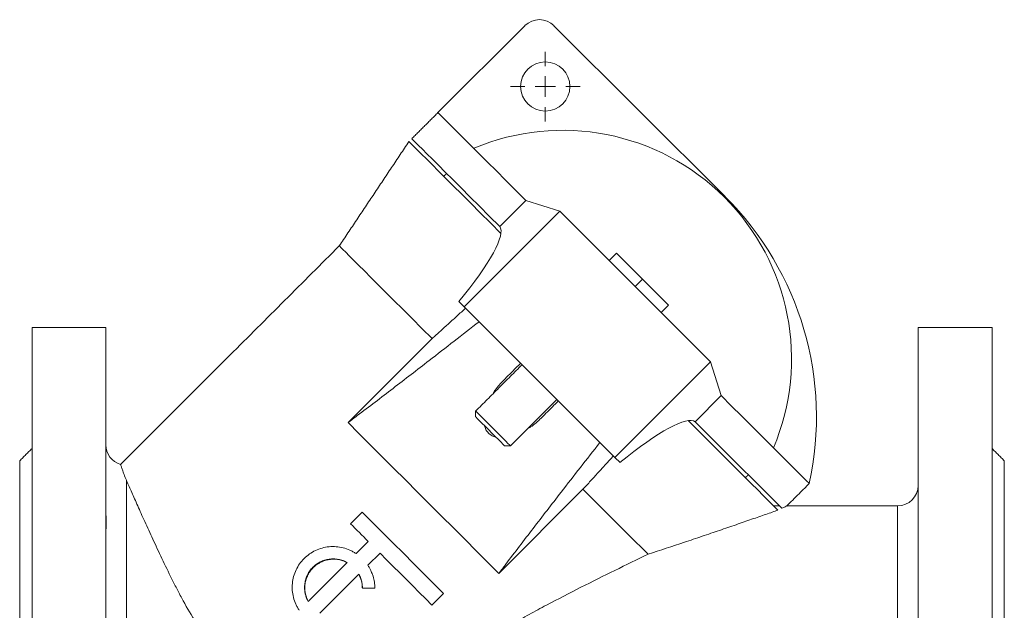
# Model space of a CAD drawing. Header units: millimetres. Extents: x 436 to 1001, y 323 to 860.
# Tile 4 of 5: x 436 to 676, y 716 to 860. Entities that reach past the tile are written whole.
import ezdxf

# ---------------------------------------------------------------- set-up
doc = ezdxf.new("R2010")
doc.units = ezdxf.units.MM

# ---------------------------------------------------------------- blocks, each defined once
blk = doc.blocks.new('SW_CENTERMARKSYMBOL_0')
at = {"color": 0, "linetype": 'Continuous', "lineweight": 0}
for p, q in [((0, 5), (0, 8.5)), ((0, 0), (0, 2.5)), ((-5, 0), (-8.5, 0)), ((0, 0), (-2.5, 0)), ((0, 0), (0, -2.5)), ((0, 0), (2.5, 0)), ((5, 0), (8.5, 0)), ((0, -5), (0, -8.5))]:
    blk.add_line(p, q, dxfattribs=at)

msp = doc.modelspace()

# ---------------------------------------------------------------- linework, layer by layer
at = {"color": 7, "linetype": 'Continuous', "lineweight": 15}
for p, q in [((559.16, 858.56), (537.95, 837.35)), ((607.95, 816.84), (566.23, 858.56)), ((537.95, 837.35), (538.08, 837.21)), ((553.02, 809.55), (559.38, 815.91)), ((567.64, 813.31), (559.38, 815.91)), ((544.31, 789.97), (567.64, 813.31)), ((567.64, 813.31), (604.41, 776.54)), ((581.43, 803.06), (579.67, 801.29)), ((581.43, 803.06), (587.8, 796.69)), ((587.8, 796.69), (586.03, 794.92)), ((587.8, 796.69), (594.16, 790.33)), ((543.06, 791.22), (544.31, 789.97)), ((544.31, 789.97), (581.08, 753.21)), ((594.16, 790.33), (592.39, 788.56)), ((439, 697.39), (439, 784.89)), ((457, 697.39), (457, 784.89)), ((655, 697.39), (655, 784.89)), ((673, 697.39), (673, 784.89)), ((516.03, 761.69), (536.53, 782.2)), ((581.08, 753.21), (604.41, 776.54)), ((604.41, 776.54), (607.02, 768.28)), ((600.66, 761.91), (607.02, 768.28)), ((436, 692.39), (436, 752.39)), ((582.33, 751.96), (581.08, 753.21)), ((676, 692.39), (676, 752.39)), ((462, 633.48), (462, 747.63)), ((628.32, 746.98), (628.46, 746.84)), ((552.8, 724.92), (573.3, 745.43)), ((519.48, 739.85), (516.65, 737.02)), ((650, 692.39), (650, 741.39)), ((520.95, 732.72), (517.98, 729.75)), ((520.86, 726.88), (523.83, 729.85)), ((506.31, 718.08), (515.8, 727.57)), ((509.18, 715.2), (518.67, 724.69)), ((536.49, 717.18), (539.32, 720.01))]:
    msp.add_line(p, q, dxfattribs=at)
at = {"color": 7, "linetype": 'Continuous', "lineweight": 15, "flags": 128}
for points in [[(559.38, 815.91), (556.86, 818.44), (554.45, 820.84), (552.18, 823.12), (550.04, 825.26), (548.05, 827.24), (546.22, 829.07), (544.56, 830.74), (543.07, 832.23), (541.76, 833.54), (540.63, 834.66), (539.7, 835.6), (538.96, 836.34), (538.42, 836.87), (538.08, 837.21)], [(553.02, 809.55), (550.47, 812.1), (548.04, 814.53), (545.74, 816.83), (543.58, 818.98), (541.58, 820.99), (539.74, 822.83), (538.07, 824.5), (536.58, 825.99), (535.27, 827.3), (534.16, 828.41), (533.23, 829.33), (532.51, 830.05), (532, 830.57), (531.69, 830.88), (531.58, 830.99)], [(553.29, 807.86), (550.72, 810.43), (548.27, 812.89), (545.93, 815.22), (543.74, 817.42), (541.69, 819.47), (539.79, 821.36), (538.06, 823.09), (536.51, 824.65), (535.13, 826.03), (533.93, 827.22), (532.93, 828.22), (532.12, 829.03), (531.51, 829.64), (531.1, 830.05), (530.9, 830.25), (530.87, 830.28)], [(536.53, 782.2), (534.04, 784.68), (531.66, 787.07), (529.38, 789.35), (527.22, 791.51), (525.2, 793.53), (523.32, 795.41), (521.59, 797.14), (520.02, 798.71), (518.61, 800.12), (517.38, 801.35), (516.33, 802.4), (515.46, 803.27), (514.78, 803.95), (514.3, 804.43), (514, 804.73), (513.9, 804.82)], [(628.32, 746.98), (627.98, 747.32), (627.44, 747.86), (626.7, 748.59), (625.77, 749.53), (624.64, 750.65), (623.33, 751.96), (621.84, 753.45), (620.18, 755.12), (618.35, 756.95), (616.36, 758.94), (614.22, 761.07), (611.95, 763.35), (609.54, 765.75), (607.02, 768.28)], [(547.14, 764.52), (547.24, 764.42), (547.53, 764.13), (548, 763.65), (548.63, 763.02), (549.39, 762.26), (550.25, 761.41), (551.15, 760.51), (552.07, 759.59), (552.95, 758.71), (553.76, 757.9), (554.46, 757.2), (555.02, 756.64), (555.4, 756.26), (555.6, 756.06), (555.62, 756.03)], [(552.8, 724.92), (550.13, 727.59), (547.38, 730.33), (544.57, 733.15), (541.7, 736.01), (538.8, 738.91), (535.88, 741.84), (532.94, 744.77), (530.02, 747.7), (527.12, 750.6), (524.25, 753.46), (521.44, 756.28), (518.69, 759.02), (516.03, 761.69)], [(554.21, 756.03), (554.11, 756.14), (553.8, 756.44), (553.32, 756.92), (552.68, 757.56), (551.93, 758.32), (551.1, 759.14), (550.25, 760), (549.42, 760.82), (548.67, 761.58), (548.03, 762.22), (547.54, 762.7), (547.24, 763), (547.14, 763.1)], [(620.82, 740.34), (620.23, 740.93), (619.44, 741.72), (618.45, 742.71), (617.26, 743.89), (615.89, 745.27), (614.33, 746.82), (612.6, 748.55), (610.7, 750.45), (608.64, 752.51), (606.43, 754.72), (604.08, 757.07), (601.61, 759.55), (599.01, 762.14), (598.97, 762.19)], [(621.77, 740.8), (621.29, 741.28), (620.6, 741.97), (619.7, 742.87), (618.6, 743.97), (617.3, 745.27), (615.81, 746.76), (614.13, 748.44), (612.27, 750.3), (610.24, 752.33), (608.06, 754.51), (605.72, 756.84), (603.25, 759.32), (600.66, 761.91)], [(589.16, 729.57), (587.61, 731.12), (585.92, 732.81), (584.1, 734.63), (582.16, 736.57), (580.09, 738.63), (577.93, 740.8), (575.66, 743.07), (573.3, 745.43)], [(539.32, 720.01), (536.93, 722.4), (534.49, 724.84), (532.02, 727.31), (529.53, 729.81), (527.02, 732.32), (524.5, 734.83), (521.98, 737.35), (519.48, 739.85)], [(520.95, 732.72), (520.41, 733.26), (519.87, 733.8), (519.34, 734.34), (518.8, 734.88), (518.26, 735.41), (517.72, 735.95), (517.19, 736.49), (516.65, 737.02)], [(536.49, 717.18), (534.96, 718.72), (533.41, 720.27), (531.84, 721.84), (530.25, 723.42), (528.66, 725.01), (527.06, 726.62), (525.44, 728.23), (523.83, 729.85)]]:
    msp.add_lwpolyline(points, dxfattribs=at)
at = {"color": 7, "linetype": 'Continuous', "lineweight": 15}
msp.add_circle((564.11, 843.71), 6, dxfattribs=at)
for centre, radius, start, end in [((562.69, 855.03), 5, 45, 135), ((568.35, 777.25), 55.78, 337.1173, 112.8827), ((554.2, 763.09), 76.01, 347.6537, 45), ((462, 756.31), 5, 180, 253.8174), ((650, 746.39), 5, 270, 0)]:
    msp.add_arc(centre, radius, start, end, dxfattribs=at)
for centre, start_param, end_param in [((524.61, 781.41), 5.235577, 6.256495), ((572.51, 733.51), 0.02669, 1.047609)]:
    msp.add_ellipse(centre, major_axis=(28.28, 28.28), ratio=0.176327, start_param=start_param, end_param=end_param, dxfattribs=at)
for points, degree in [([(537.95, 837.35), (531.58, 830.99)], 1), ([(530.87, 830.28), (513.9, 804.82)], 1), ([(540.07, 822.5), (539.36, 821.79)], 1), ([(513.9, 804.82), (460.58, 751.5)], 1), ([(536.53, 782.2), (544.67, 789.61)], 1), ([(457, 784.89), (439, 784.89)], 1), ([(673, 784.89), (655, 784.89)], 1), ([(558.45, 775.83), (547.14, 764.52)], 1), ([(555.62, 756.03), (566.94, 767.35)], 1), ([(547.14, 764.52), (547.14, 763.1)], 1), ([(554.21, 756.03), (555.62, 756.03)], 1), ([(439, 755.39), (436, 752.39)], 1), ([(676, 752.39), (673, 755.39)], 1), ([(580.71, 753.57), (573.3, 745.43)], 1), ([(612.9, 748.26), (613.61, 748.96)], 1), ([(622.96, 741.35), (628.46, 746.84)], 1), ([(621.17, 741.39), (619.76, 741.39)], 1), ([(650, 741.39), (622.94, 741.39)], 1), ([(519.49, 721.39), (519.51, 721.37), (519.53, 721.35), (519.55, 721.33)], 3), ([(519.55, 721.33), (520.55, 721.32), (521.56, 721.32), (522.56, 721.31)], 3)]:
    msp.add_open_spline(points, degree=degree, dxfattribs=at)
for points, knots in [([(547.96, 786.32), (543.9, 783.15), (536.89, 777.67), (527, 770.04), (520.42, 765.01), (516.78, 762.26), (516.03, 761.69)], [0, 0, 0, 0, 0.377534, 0.652769, 0.927993, 1, 1, 1, 1]), ([(553.92, 772), (554.95, 773.04), (556.35, 774.44), (557.74, 775.83), (558.1, 776.19)], [0, 0, 0, 0, 0.744134, 1, 1, 1, 1]), ([(551.37, 768.75), (551.54, 769.05), (552.23, 770.27), (553.19, 771.26), (553.92, 772)], [0, 0, 0, 0, 0.248672, 1, 1, 1, 1]), ([(567.29, 766.99), (566.93, 766.64), (565.54, 765.24), (564.15, 763.85), (563.11, 762.81)], [0, 0, 0, 0, 0.255866, 1, 1, 1, 1]), ([(552.05, 758.19), (551.98, 758.2), (551.46, 758.28), (550.83, 758.64), (550.09, 759.29), (549.57, 759.98), (549.4, 760.62), (549.32, 760.92)], [0, 0, 0, 0, 0.057179, 0.394848, 0.504029, 0.771531, 1, 1, 1, 1]), ([(563.11, 762.81), (562.31, 762.02), (561.32, 761.05), (560.08, 760.38), (559.85, 760.26)], [0, 0, 0, 0, 0.810021, 1, 1, 1, 1]), ([(552.8, 724.92), (553.37, 725.68), (556.12, 729.31), (561.14, 735.89), (568.77, 745.78), (574.25, 752.8), (577.43, 756.86)], [0, 0, 0, 0, 0.072007, 0.347018, 0.622042, 1, 1, 1, 1]), ([(460.6, 751.48), (460.6, 751.47), (460.61, 751.44), (460.76, 750.98), (461.02, 750.19), (461.4, 749.08), (461.8, 748.11), (462, 747.63)], [0, 0, 0, 0, 0.173216, 0.377248, 0.581291, 0.790635, 1, 1, 1, 1]), ([(462, 747.63), (462.17, 747.25), (462.34, 746.85), (462.73, 745.97), (462.93, 745.51), (463.58, 744.05), (464.05, 742.98), (465.09, 740.66), (465.65, 739.41), (466.56, 737.39), (466.88, 736.7), (467.53, 735.27), (467.86, 734.54), (468.89, 732.31), (469.61, 730.75), (471.14, 727.54), (471.94, 725.87), (473.21, 723.3), (473.65, 722.42), (474.56, 720.66), (475.02, 719.77), (476.45, 717.1), (477.46, 715.3), (478.58, 713.5)], [0, 0, 0, 0, 0.0625, 0.0625, 0.125, 0.125, 0.25, 0.25, 0.375, 0.375, 0.4375, 0.4375, 0.5, 0.5, 0.625, 0.625, 0.75, 0.75, 0.8125, 0.8125, 0.875, 0.875, 1, 1, 1, 1]), ([(457.01, 739.83), (457.03, 739.06), (457.07, 738.01), (457.09, 736.77), (457.06, 735.89), (457.01, 735.26), (457, 734.99), (457, 734.93)], [0, 0, 0, 0, 0.360593, 0.490611, 0.711575, 0.938919, 1, 1, 1, 1]), ([(589.16, 729.57), (592.14, 730.54), (595.09, 731.52), (598.74, 732.75), (599.46, 732.99), (600.91, 733.48), (601.63, 733.72), (603.77, 734.45), (605.18, 734.93), (607.94, 735.87), (609.29, 736.34), (611.27, 737.02), (611.92, 737.24), (613.19, 737.68), (613.81, 737.9), (615.63, 738.53), (616.79, 738.93), (618.41, 739.5), (618.93, 739.68), (619.92, 740.02), (620.39, 740.19), (620.82, 740.34)], [0, 0, 0, 0, 0.25, 0.25, 0.3125, 0.3125, 0.375, 0.375, 0.5, 0.5, 0.625, 0.625, 0.6875, 0.6875, 0.75, 0.75, 0.875, 0.875, 0.9375, 0.9375, 1, 1, 1, 1]), ([(621.77, 740.8), (622.06, 740.94), (622.66, 741.22), (623.03, 741.41), (622.96, 741.37), (622.94, 741.36)], [0, 0, 0, 0, 0.4214065, 0.8518225, 1, 1, 1, 1]), ([(517.98, 729.75), (517.86, 729.83), (517.61, 729.98), (517.11, 730.28), (516.21, 730.73), (514.84, 731.2), (513.13, 731.48), (511.4, 731.46), (509.71, 731.15), (508.1, 730.55), (506.61, 729.68), (505.3, 728.58), (504.19, 727.26), (503.33, 725.78), (502.73, 724.16), (502.41, 722.47), (502.4, 720.75), (502.67, 719.04), (503.15, 717.67), (503.6, 716.76), (503.89, 716.26), (504.04, 716.02), (504.12, 715.9)], [0, 0, 0, 0, 0.015785, 0.031554, 0.063069, 0.12597, 0.188705, 0.25126, 0.313635, 0.375855, 0.437958, 0.5, 0.562041, 0.624144, 0.686364, 0.748739, 0.811294, 0.874028, 0.93692, 0.968451, 0.984225, 1, 1, 1, 1]), ([(506.31, 718.08), (506.2, 718.31), (506.11, 718.48), (506.06, 718.59), (506.06, 718.59), (506.06, 718.6), (506.06, 718.6), (506.05, 718.6), (506.05, 718.61), (506.05, 718.61), (506.05, 718.62), (506.04, 718.64), (506.03, 718.65), (506.02, 718.68), (506.01, 718.71), (505.98, 718.77), (505.96, 718.82), (505.91, 718.95), (505.87, 719.03), (505.84, 719.14), (505.83, 719.16), (505.81, 719.2), (505.81, 719.22), (505.78, 719.29), (505.77, 719.33), (505.73, 719.46), (505.7, 719.55), (505.63, 719.83), (505.59, 720.02), (505.55, 720.23), (505.54, 720.26), (505.53, 720.3), (505.53, 720.33), (505.52, 720.4), (505.51, 720.44), (505.49, 720.59), (505.48, 720.68), (505.45, 720.96), (505.44, 721.15), (505.43, 721.71), (505.45, 722.08), (505.53, 722.64), (505.56, 722.83), (505.64, 723.19), (505.69, 723.38), (505.86, 723.91), (506, 724.26), (506.33, 724.93), (506.52, 725.25), (506.96, 725.86), (507.2, 726.14), (507.73, 726.67), (508.02, 726.91), (508.62, 727.35), (508.94, 727.55), (509.61, 727.88), (509.96, 728.02), (510.68, 728.24), (511.04, 728.32), (511.79, 728.43), (512.16, 728.45), (512.91, 728.43), (513.29, 728.39), (513.69, 728.32), (513.71, 728.31), (513.76, 728.31), (513.79, 728.3), (513.86, 728.29), (513.91, 728.28), (514.05, 728.24), (514.14, 728.22), (514.41, 728.15), (514.59, 728.09), (514.77, 728.03), (514.78, 728.02), (514.8, 728.02), (514.81, 728.01), (514.84, 728), (514.86, 727.99), (514.92, 727.97), (514.97, 727.95), (515.1, 727.9), (515.19, 727.86), (515.28, 727.81), (515.28, 727.81), (515.29, 727.81), (515.29, 727.81), (515.29, 727.81), (515.29, 727.81), (515.3, 727.81), (515.3, 727.81), (515.31, 727.8), (515.32, 727.8), (515.34, 727.79), (515.36, 727.78), (515.42, 727.75), (515.45, 727.73), (515.58, 727.67), (515.68, 727.62), (515.8, 727.57)], [0, 0, 0, 0, 0.03125, 0.03125, 0.031494, 0.031494, 0.031738, 0.031738, 0.032227, 0.032227, 0.033203, 0.033203, 0.035156, 0.035156, 0.039062, 0.039062, 0.046875, 0.046875, 0.0625, 0.0625, 0.066406, 0.066406, 0.070312, 0.070312, 0.078125, 0.078125, 0.09375, 0.09375, 0.125, 0.125, 0.128906, 0.128906, 0.132812, 0.132812, 0.140625, 0.140625, 0.15625, 0.15625, 0.1875, 0.1875, 0.25, 0.25, 0.28125, 0.28125, 0.3125, 0.3125, 0.375, 0.375, 0.4375, 0.4375, 0.5, 0.5, 0.5625, 0.5625, 0.625, 0.625, 0.6875, 0.6875, 0.75, 0.75, 0.8125, 0.8125, 0.875, 0.875, 0.878906, 0.878906, 0.882812, 0.882812, 0.890625, 0.890625, 0.90625, 0.90625, 0.9375, 0.9375, 0.939453, 0.939453, 0.941406, 0.941406, 0.945312, 0.945312, 0.953125, 0.953125, 0.96875, 0.96875, 0.968994, 0.968994, 0.969238, 0.969238, 0.969727, 0.969727, 0.970703, 0.970703, 0.972656, 0.972656, 0.976562, 0.976562, 0.984375, 0.984375, 1, 1, 1, 1]), ([(506.33, 718.06), (506.28, 718.15), (506.2, 718.32), (506.04, 718.66), (505.87, 719.07), (505.71, 719.61), (505.55, 720.34), (505.46, 721.27), (505.54, 722.39), (505.79, 723.49), (506.22, 724.53), (506.8, 725.49), (507.53, 726.34), (508.39, 727.07), (509.35, 727.66), (510.39, 728.08), (511.48, 728.33), (512.6, 728.41), (513.54, 728.32), (514.27, 728.16), (514.8, 728), (515.32, 727.79), (515.65, 727.62), (515.82, 727.54)], [0, 0, 0, 0, 0.018253, 0.031278, 0.062505, 0.09311, 0.125074, 0.187621, 0.250045, 0.312532, 0.375022, 0.437511, 0.5, 0.562489, 0.624978, 0.687468, 0.749955, 0.812326, 0.874925, 0.907002, 0.93749, 0.968715, 1, 1, 1, 1]), ([(524.63, 689.44), (525.71, 690.69), (526.85, 691.88), (528.63, 693.61), (529.23, 694.17), (530.46, 695.29), (531.09, 695.83), (532.99, 697.44), (534.27, 698.47), (536.88, 700.46), (538.21, 701.42), (542.21, 704.21), (544.93, 705.97), (550.43, 709.35), (553.2, 710.98), (557.39, 713.34), (558.79, 714.12), (561.59, 715.65), (563, 716.41), (567.21, 718.65), (570.01, 720.1), (575.57, 722.92), (578.33, 724.3), (583.79, 726.98), (586.5, 728.29), (589.16, 729.57)], [0, 0, 0, 0, 0.0625, 0.0625, 0.09375, 0.09375, 0.125, 0.125, 0.1875, 0.1875, 0.25, 0.25, 0.375, 0.375, 0.5, 0.5, 0.5625, 0.5625, 0.625, 0.625, 0.75, 0.75, 0.875, 0.875, 1, 1, 1, 1]), ([(522.56, 721.31), (522.56, 721.43), (522.55, 721.68), (522.53, 722.17), (522.46, 722.78), (522.32, 723.5), (522.11, 724.29), (521.86, 724.99), (521.56, 725.66), (521.31, 726.14), (521.05, 726.56), (520.92, 726.77), (520.86, 726.88)], [0, 0, 0, 0, 0.0622923, 0.124561, 0.2491594, 0.374048, 0.4990101, 0.6657966, 0.7493314, 0.87461, 0.9372821, 1, 1, 1, 1]), ([(518.65, 724.71), (518.92, 724.2), (519.13, 723.67), (519.42, 722.54), (519.49, 721.97), (519.49, 721.39)], [0, 0, 0, 0, 0.5, 0.5, 1, 1, 1, 1]), ([(518.67, 724.69), (518.71, 724.62), (518.79, 724.47), (518.9, 724.24), (519, 724.01), (519.09, 723.78), (519.18, 723.54), (519.25, 723.3), (519.34, 723), (519.42, 722.63), (519.49, 722.2), (519.54, 721.77), (519.54, 721.48), (519.55, 721.33)], [0, 0, 0, 0, 0.0719759, 0.1436681, 0.2151635, 0.2865496, 0.3579145, 0.4293461, 0.5009324, 0.6259757, 0.7505174, 0.8750335, 1, 1, 1, 1])]:
    msp.add_open_spline(points, degree=3, knots=knots, dxfattribs=at)

# ---------------------------------------------------------------- block references
at = {"color": 7, "linetype": 'Continuous', "lineweight": 0}
msp.add_blockref('SW_CENTERMARKSYMBOL_0', (564.11, 843.71), dxfattribs=at)

doc.saveas('drawing.dxf')
